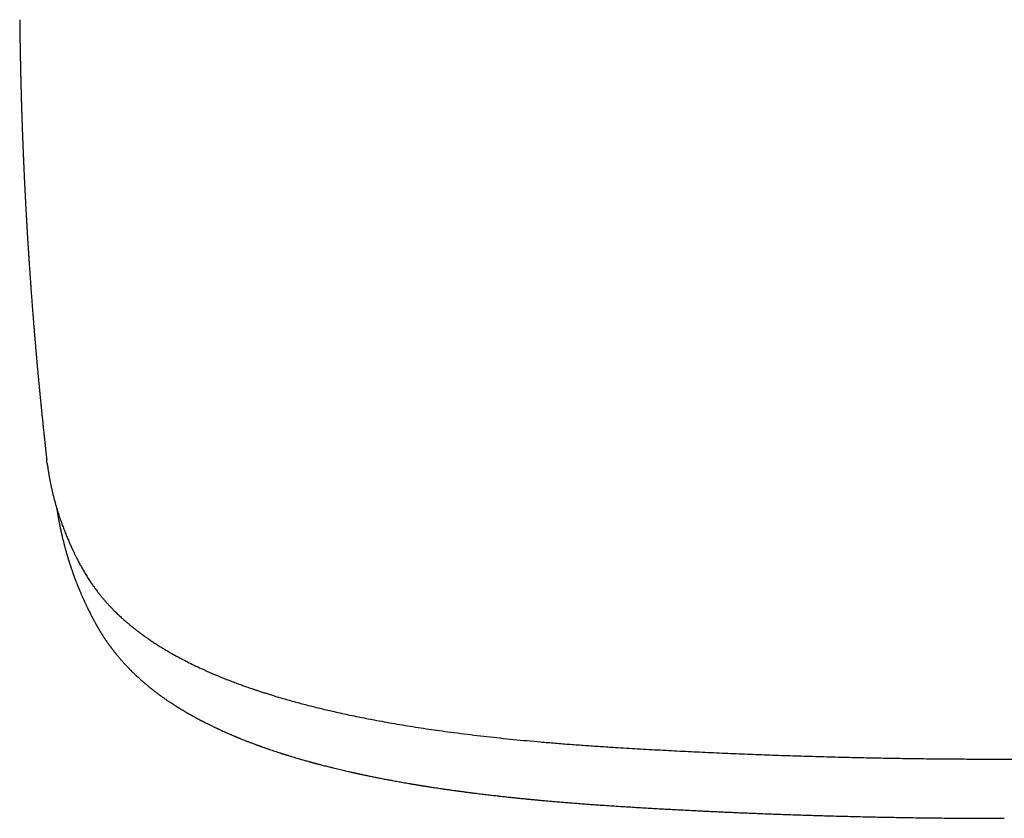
# Model space of a CAD drawing. Header units: millimetres. Extents: x 8 to 562, y 12 to 805.
# Tile 5 of 256: x 265 to 315, y 293 to 333. Entities that reach past the tile are written whole.
import ezdxf

# ---------------------------------------------------------------- set-up
doc = ezdxf.new("R2010")
doc.units = ezdxf.units.MM

msp = doc.modelspace()

# ---------------------------------------------------------------- linework, layer by layer
at = {"color": 7, "linetype": 'Continuous', "lineweight": 30}
for points, knots in [([(265.039, 332.682), (265.039, 332.681), (265.039, 332.663), (265.039, 332.631), (265.04, 332.589), (265.04, 332.557), (265.04, 332.531), (265.041, 332.498), (265.041, 332.452), (265.042, 332.394), (265.043, 332.319), (265.044, 332.23), (265.045, 332.126), (265.047, 332.023), (265.048, 331.92), (265.05, 331.821), (265.051, 331.726), (265.053, 331.632), (265.054, 331.534), (265.055, 331.444), (265.057, 331.369), (265.058, 331.311), (265.059, 331.254), (265.06, 331.192), (265.061, 331.125), (265.062, 331.055), (265.064, 330.973), (265.065, 330.883), (265.067, 330.79), (265.069, 330.707), (265.07, 330.63), (265.072, 330.552), (265.074, 330.468), (265.076, 330.375), (265.078, 330.28), (265.08, 330.187), (265.082, 330.099), (265.084, 330.015), (265.085, 329.935), (265.087, 329.856), (265.089, 329.779), (265.091, 329.701), (265.093, 329.624), (265.095, 329.544), (265.097, 329.466), (265.099, 329.392), (265.101, 329.322), (265.102, 329.258), (265.104, 329.196), (265.106, 329.13), (265.107, 329.063), (265.109, 328.996), (265.111, 328.932), (265.113, 328.867), (265.115, 328.806), (265.117, 328.734), (265.119, 328.646), (265.123, 328.535), (265.126, 328.417), (265.13, 328.296), (265.133, 328.178), (265.137, 328.067), (265.14, 327.968), (265.143, 327.878), (265.146, 327.787), (265.149, 327.686), (265.152, 327.594), (265.155, 327.517), (265.157, 327.461), (265.159, 327.412), (265.16, 327.369), (265.162, 327.327), (265.163, 327.284), (265.165, 327.238), (265.167, 327.188), (265.169, 327.131), (265.171, 327.067), (265.174, 326.985), (265.178, 326.89), (265.181, 326.789), (265.185, 326.703), (265.187, 326.631), (265.19, 326.569), (265.192, 326.503), (265.195, 326.432), (265.198, 326.358), (265.201, 326.284), (265.204, 326.211), (265.207, 326.141), (265.21, 326.073), (265.212, 326.01), (265.214, 325.955), (265.216, 325.907), (265.218, 325.862), (265.22, 325.819), (265.222, 325.774), (265.224, 325.73), (265.226, 325.68), (265.228, 325.623), (265.231, 325.56), (265.234, 325.492), (265.238, 325.412), (265.242, 325.325), (265.246, 325.234), (265.249, 325.15), (265.253, 325.074), (265.256, 325.004), (265.259, 324.932), (265.263, 324.854), (265.267, 324.777), (265.27, 324.702), (265.273, 324.631), (265.277, 324.561), (265.28, 324.499), (265.282, 324.446), (265.285, 324.396), (265.287, 324.347), (265.29, 324.295), (265.292, 324.239), (265.295, 324.179), (265.299, 324.112), (265.302, 324.04), (265.306, 323.966), (265.31, 323.893), (265.313, 323.826), (265.317, 323.762), (265.32, 323.702), (265.323, 323.643), (265.326, 323.577), (265.33, 323.503), (265.334, 323.423), (265.339, 323.34), (265.343, 323.257), (265.348, 323.173), (265.352, 323.091), (265.356, 323.024), (265.359, 322.974), (265.361, 322.94), (265.362, 322.907), (265.364, 322.87), (265.367, 322.827), (265.37, 322.774), (265.373, 322.711), (265.377, 322.642), (265.381, 322.574), (265.385, 322.507), (265.389, 322.44), (265.393, 322.375), (265.396, 322.314), (265.399, 322.258), (265.402, 322.206), (265.405, 322.158), (265.408, 322.108), (265.412, 322.053), (265.415, 321.988), (265.42, 321.918), (265.424, 321.845), (265.428, 321.773), (265.433, 321.703), (265.437, 321.634), (265.441, 321.569), (265.445, 321.509), (265.448, 321.454), (265.452, 321.398), (265.455, 321.336), (265.46, 321.265), (265.465, 321.191), (265.47, 321.102), (265.477, 321.003), (265.484, 320.895), (265.49, 320.794), (265.497, 320.695), (265.503, 320.592), (265.511, 320.485), (265.518, 320.373), (265.526, 320.26), (265.533, 320.152), (265.54, 320.049), (265.547, 319.949), (265.554, 319.848), (265.561, 319.742), (265.569, 319.627), (265.578, 319.506), (265.587, 319.387), (265.595, 319.273), (265.603, 319.164), (265.61, 319.058), (265.619, 318.947), (265.627, 318.831), (265.636, 318.709), (265.646, 318.583), (265.655, 318.459), (265.664, 318.339), (265.673, 318.22), (265.683, 318.097), (265.693, 317.966), (265.703, 317.847), (265.71, 317.747), (265.716, 317.673), (265.722, 317.608), (265.726, 317.547), (265.732, 317.484), (265.737, 317.412), (265.744, 317.334), (265.751, 317.25), (265.758, 317.16), (265.766, 317.068), (265.773, 316.983), (265.778, 316.916), (265.782, 316.864), (265.786, 316.818), (265.791, 316.767), (265.795, 316.71), (265.801, 316.647), (265.806, 316.582), (265.812, 316.518), (265.817, 316.456), (265.822, 316.397), (265.827, 316.339), (265.832, 316.281), (265.837, 316.227), (265.841, 316.176), (265.845, 316.129), (265.849, 316.081), (265.854, 316.026), (265.859, 315.964), (265.866, 315.894), (265.872, 315.817), (265.879, 315.744), (265.885, 315.678), (265.89, 315.62), (265.895, 315.563), (265.899, 315.513), (265.903, 315.474), (265.906, 315.442), (265.908, 315.415), (265.911, 315.386), (265.914, 315.347), (265.919, 315.295), (265.925, 315.229), (265.932, 315.158), (265.938, 315.083), (265.946, 315.006), (265.952, 314.936), (265.958, 314.874), (265.962, 314.824), (265.966, 314.78), (265.97, 314.745), (265.973, 314.715), (265.975, 314.687), (265.979, 314.652), (265.983, 314.606), (265.988, 314.549), (265.994, 314.487), (266, 314.421), (266.006, 314.356), (266.013, 314.291), (266.019, 314.229), (266.024, 314.17), (266.029, 314.118), (266.034, 314.073), (266.037, 314.037), (266.04, 314.004), (266.044, 313.963), (266.05, 313.905), (266.057, 313.83), (266.065, 313.747), (266.08, 313.595), (266.095, 313.446), (266.109, 313.301), (266.117, 313.226), (266.124, 313.159), (266.13, 313.099), (266.135, 313.043), (266.141, 312.986), (266.148, 312.914), (266.157, 312.827), (266.167, 312.729), (266.177, 312.631), (266.188, 312.531), (266.198, 312.43), (266.209, 312.325), (266.22, 312.218), (266.232, 312.104), (266.245, 311.983), (266.257, 311.874), (266.267, 311.781), (266.274, 311.711), (266.281, 311.648), (266.288, 311.585), (266.296, 311.507), (266.307, 311.413), (266.318, 311.305), (266.329, 311.21), (266.337, 311.133), (266.343, 311.078), (266.348, 311.035), (266.352, 311.003), (266.354, 310.98), (266.357, 310.955), (266.361, 310.921), (266.366, 310.874), (266.373, 310.814), (266.381, 310.741), (266.389, 310.664), (266.395, 310.611), (266.398, 310.586)], [0, 0, 0, 0, 0.0000117, 0.0024442, 0.0043555, 0.0057455, 0.0067737, 0.0078922, 0.0102488, 0.0129797, 0.0157271, 0.0203729, 0.0250327, 0.0298169, 0.0343641, 0.0388867, 0.0432853, 0.0472199, 0.0515887, 0.0565526, 0.0593757, 0.0617813, 0.0643534, 0.0671706, 0.0701757, 0.0733574, 0.0766516, 0.0813267, 0.0855215, 0.0892131, 0.0925769, 0.0959962, 0.0997192, 0.1039995, 0.1085121, 0.1126273, 0.1165686, 0.1204867, 0.1240289, 0.127411, 0.1311551, 0.134418, 0.1379901, 0.141632, 0.1451874, 0.1485602, 0.1517134, 0.1545829, 0.1572153, 0.1601673, 0.1635359, 0.1663347, 0.1692223, 0.1721987, 0.1750638, 0.1775491, 0.1819506, 0.1869655, 0.1925455, 0.197944, 0.2033528, 0.2086092, 0.2129835, 0.2167111, 0.2208238, 0.2253098, 0.2303189, 0.2333075, 0.2358272, 0.2379087, 0.2398343, 0.2416721, 0.2435931, 0.2456692, 0.2479111, 0.2504259, 0.2533257, 0.2565965, 0.261612, 0.2661676, 0.2703478, 0.2732292, 0.2758669, 0.278813, 0.2821563, 0.285527, 0.2888104, 0.2921687, 0.2953451, 0.2984288, 0.3013359, 0.3038887, 0.3059028, 0.3078034, 0.3099462, 0.3117997, 0.3138027, 0.3160294, 0.3185668, 0.3214148, 0.3245735, 0.3278808, 0.3322707, 0.3362957, 0.3401972, 0.3436408, 0.3466064, 0.3498049, 0.3533515, 0.3571674, 0.3602304, 0.3635238, 0.3668266, 0.3696449, 0.3719674, 0.3740488, 0.3763593, 0.3786468, 0.3811447, 0.3839068, 0.3868169, 0.3901786, 0.3936739, 0.3969328, 0.3999808, 0.4028613, 0.4055651, 0.408037, 0.4109955, 0.4143845, 0.4181372, 0.4218522, 0.4255732, 0.4294592, 0.4332482, 0.436747, 0.4385094, 0.4399941, 0.4413643, 0.4430164, 0.4449678, 0.4472188, 0.4502562, 0.4534808, 0.4565571, 0.4594822, 0.4626225, 0.4655675, 0.4683166, 0.4708629, 0.4732041, 0.4753402, 0.4774555, 0.4799198, 0.4828866, 0.4862002, 0.4895151, 0.4927626, 0.4959425, 0.4990532, 0.502092, 0.5048033, 0.5071869, 0.5095635, 0.5123717, 0.5156142, 0.5191184, 0.5225271, 0.5276686, 0.532543, 0.537125, 0.5414371, 0.546034, 0.5509847, 0.556072, 0.5612292, 0.56624, 0.5708457, 0.5752162, 0.5797453, 0.5845302, 0.5897259, 0.5953332, 0.6008721, 0.6059963, 0.6107205, 0.61566, 0.6204952, 0.6257508, 0.6314064, 0.637032, 0.6428673, 0.648264, 0.6534282, 0.6589882, 0.6649494, 0.6712829, 0.6751173, 0.6785169, 0.6813889, 0.6839226, 0.6867952, 0.6900666, 0.6936516, 0.6973368, 0.7015713, 0.7059018, 0.7098304, 0.7131268, 0.7149437, 0.7169837, 0.7193128, 0.7219311, 0.7247635, 0.7278256, 0.7307473, 0.7335287, 0.7361827, 0.7388096, 0.7414309, 0.7440255, 0.7462509, 0.7482816, 0.75039, 0.7528547, 0.7556757, 0.7588477, 0.7623562, 0.7662004, 0.7687354, 0.7713978, 0.7741048, 0.7764, 0.7782138, 0.7795267, 0.7806415, 0.7819385, 0.7834209, 0.7860197, 0.7890435, 0.7923207, 0.7957055, 0.7991979, 0.8027979, 0.8052831, 0.8076437, 0.8096259, 0.8112274, 0.81245, 0.8136477, 0.8150871, 0.8172685, 0.8198414, 0.8227864, 0.825798, 0.8287714, 0.8317064, 0.834603, 0.8372246, 0.8396847, 0.8417278, 0.8433469, 0.8446445, 0.8461563, 0.8489705, 0.8524406, 0.8563826, 0.860367, 0.8730502, 0.8767573, 0.8801442, 0.8831871, 0.885886, 0.888283, 0.8908439, 0.893698, 0.8980857, 0.9025992, 0.9070538, 0.9114211, 0.9162858, 0.9208672, 0.9257146, 0.930895, 0.936377, 0.9421544, 0.9458665, 0.9490313, 0.9516716, 0.9544327, 0.9576098, 0.9623225, 0.9672553, 0.9723454, 0.9752122, 0.9777629, 0.9799455, 0.9810594, 0.9820454, 0.9830776, 0.984493, 0.9866889, 0.98944, 0.9927463, 0.9966078, 1, 1, 1, 1]), ([(266.422, 310.399), (266.414, 310.453), (266.405, 310.516), (266.399, 310.578), (266.399, 310.586)], [0, 0, 0, 0, 0.877414, 1, 1, 1, 1]), ([(266.421, 310.394), (266.429, 310.331), (266.446, 310.207), (266.473, 310.024), (266.502, 309.845), (266.532, 309.671), (266.564, 309.501), (266.598, 309.336), (266.645, 309.115), (266.709, 308.838), (266.797, 308.501), (266.888, 308.181), (266.982, 307.878), (267.058, 307.65), (267.117, 307.48), (267.157, 307.37), (267.196, 307.262), (267.238, 307.15), (267.282, 307.035), (267.329, 306.918), (267.375, 306.804), (267.42, 306.695), (267.464, 306.589), (267.501, 306.505), (267.529, 306.441), (267.548, 306.397), (267.565, 306.358), (267.581, 306.322), (267.596, 306.29), (267.608, 306.263), (267.619, 306.238), (267.63, 306.215), (267.641, 306.191), (267.652, 306.165), (267.666, 306.137), (267.68, 306.106), (267.696, 306.071), (267.714, 306.033), (267.734, 305.992), (267.757, 305.944), (267.783, 305.89), (267.813, 305.828), (267.845, 305.762), (267.88, 305.692), (267.918, 305.617), (267.961, 305.533), (268.009, 305.441), (268.059, 305.345), (268.11, 305.251), (268.165, 305.15), (268.224, 305.043), (268.289, 304.931), (268.354, 304.822), (268.419, 304.718), (268.483, 304.617), (268.546, 304.52), (268.606, 304.429), (268.664, 304.345), (268.72, 304.266), (268.775, 304.188), (268.833, 304.11), (268.893, 304.03), (268.961, 303.94), (269.039, 303.841), (269.126, 303.733), (269.22, 303.62), (269.319, 303.504), (269.424, 303.386), (269.535, 303.265), (269.651, 303.142), (269.772, 303.018), (269.91, 302.881), (270.067, 302.732), (270.242, 302.572), (270.383, 302.448), (270.486, 302.361), (270.548, 302.309), (270.611, 302.256), (270.674, 302.205), (270.738, 302.153), (270.802, 302.103), (270.863, 302.055), (270.92, 302.01), (270.973, 301.97), (271.021, 301.933), (271.065, 301.9), (271.104, 301.871), (271.138, 301.846), (271.166, 301.825), (271.191, 301.807), (271.213, 301.791), (271.234, 301.775), (271.257, 301.759), (271.283, 301.741), (271.313, 301.719), (271.347, 301.695), (271.385, 301.668), (271.431, 301.636), (271.484, 301.599), (271.546, 301.557), (271.614, 301.511), (271.689, 301.461), (271.77, 301.407), (271.864, 301.346), (271.968, 301.279), (272.082, 301.208), (272.198, 301.137), (272.372, 301.031), (272.609, 300.893), (272.915, 300.722), (273.231, 300.553), (273.557, 300.387), (273.894, 300.222), (274.176, 300.091), (274.398, 299.991), (274.553, 299.922), (274.706, 299.855), (274.857, 299.791), (275.004, 299.729), (275.155, 299.667), (275.311, 299.603), (275.471, 299.54), (275.625, 299.48), (275.767, 299.426), (275.896, 299.377), (276.013, 299.333), (276.126, 299.292), (276.234, 299.253), (276.338, 299.215), (276.448, 299.177), (276.566, 299.135), (276.698, 299.09), (276.837, 299.042), (276.994, 298.99), (277.171, 298.932), (277.368, 298.869), (277.576, 298.803), (277.797, 298.735), (278.03, 298.665), (278.295, 298.587), (278.588, 298.503), (278.908, 298.415), (279.23, 298.329), (279.552, 298.245), (279.874, 298.164), (280.196, 298.085), (280.517, 298.008), (280.865, 297.928), (281.239, 297.845), (281.64, 297.759), (282.039, 297.676), (282.437, 297.596), (282.874, 297.512), (283.351, 297.424), (283.87, 297.332), (284.395, 297.244), (284.924, 297.16), (285.458, 297.078), (285.996, 297), (286.573, 296.921), (287.191, 296.84), (287.849, 296.759), (288.512, 296.682), (289.178, 296.61), (289.848, 296.541), (290.521, 296.476), (291.219, 296.413), (291.943, 296.352), (292.692, 296.293), (293.444, 296.238), (294.198, 296.187), (295.077, 296.132), (296.08, 296.071), (297.209, 296.008), (298.339, 295.949), (299.472, 295.894), (300.606, 295.843), (301.741, 295.796), (302.878, 295.754), (304.016, 295.715), (305.155, 295.681), (306.295, 295.65), (307.436, 295.624), (308.556, 295.602), (309.655, 295.584), (310.732, 295.57), (311.81, 295.56), (312.888, 295.553), (313.995, 295.549), (315.13, 295.55), (316.295, 295.554), (317.459, 295.562), (318.623, 295.574), (319.779, 295.591), (320.928, 295.611), (322.07, 295.635), (323.21, 295.663), (324.357, 295.696), (325.511, 295.733), (326.672, 295.774), (327.832, 295.819), (328.989, 295.869), (330.146, 295.923), (331.3, 295.982), (332.313, 296.037), (333.184, 296.087), (333.916, 296.131), (334.647, 296.177), (335.376, 296.226), (336.103, 296.278), (336.827, 296.334), (337.53, 296.392), (338.209, 296.452), (338.866, 296.513), (339.52, 296.578), (340.171, 296.647), (340.819, 296.72), (341.431, 296.793), (342.009, 296.866), (342.552, 296.938), (343.092, 297.013), (343.628, 297.091), (344.157, 297.172), (344.679, 297.256), (345.194, 297.344), (345.708, 297.435), (346.221, 297.53), (346.734, 297.63), (347.244, 297.734), (347.752, 297.843), (348.195, 297.942), (348.572, 298.03), (348.882, 298.104), (349.184, 298.178), (349.475, 298.252), (349.767, 298.328), (350.06, 298.406), (350.352, 298.487), (350.631, 298.566), (350.879, 298.638), (351.099, 298.704), (351.293, 298.762), (351.484, 298.822), (351.689, 298.887), (351.912, 298.959), (352.153, 299.039), (352.399, 299.123), (352.652, 299.211), (352.909, 299.304), (353.171, 299.402), (353.436, 299.503), (353.704, 299.609), (353.972, 299.719), (354.241, 299.832), (354.51, 299.949), (354.773, 300.067), (355.03, 300.187), (355.282, 300.308), (355.532, 300.432), (355.78, 300.56), (356.005, 300.679), (356.205, 300.789), (356.379, 300.887), (356.543, 300.982), (356.7, 301.074), (356.848, 301.164), (356.986, 301.25), (357.114, 301.331), (357.233, 301.409), (357.346, 301.483), (357.453, 301.555), (357.537, 301.613), (357.599, 301.657), (357.64, 301.686), (357.677, 301.712), (357.71, 301.735), (357.738, 301.755), (357.761, 301.772), (357.781, 301.786), (357.796, 301.797), (357.81, 301.808), (357.826, 301.819), (357.846, 301.834), (357.871, 301.853), (357.902, 301.875), (357.935, 301.9), (357.971, 301.927), (358.01, 301.956), (358.05, 301.987), (358.092, 302.019), (358.143, 302.059), (358.204, 302.107), (358.276, 302.164), (358.351, 302.225), (358.43, 302.29), (358.511, 302.358), (358.596, 302.431), (358.682, 302.505), (358.767, 302.581), (358.85, 302.656), (358.931, 302.73), (359.008, 302.803), (359.082, 302.874), (359.159, 302.95), (359.24, 303.031), (359.323, 303.115), (359.4, 303.196), (359.472, 303.273), (359.539, 303.346), (359.601, 303.415), (359.659, 303.48), (359.708, 303.536), (359.749, 303.585), (359.784, 303.626), (359.819, 303.667), (359.853, 303.709), (359.889, 303.752), (359.934, 303.807), (359.987, 303.874), (360.05, 303.955), (360.113, 304.037), (360.175, 304.12), (360.236, 304.204), (360.299, 304.292), (360.363, 304.384), (360.427, 304.48), (360.493, 304.579), (360.559, 304.683), (360.625, 304.788), (360.688, 304.892), (360.748, 304.996), (360.806, 305.097), (360.864, 305.202), (360.922, 305.31), (360.981, 305.421), (361.038, 305.53), (361.091, 305.634), (361.141, 305.734), (361.188, 305.829), (361.225, 305.906), (361.254, 305.965), (361.273, 306.007), (361.291, 306.045), (361.308, 306.08), (361.323, 306.112), (361.336, 306.14), (361.347, 306.164), (361.357, 306.185), (361.364, 306.202), (361.37, 306.216), (361.375, 306.226), (361.379, 306.235), (361.384, 306.246), (361.39, 306.259), (361.4, 306.28), (361.413, 306.31), (361.43, 306.348), (361.449, 306.39), (361.469, 306.435), (361.491, 306.485), (361.514, 306.538), (361.537, 306.594), (361.562, 306.652), (361.588, 306.713), (361.615, 306.779), (361.661, 306.891), (361.723, 307.049), (361.799, 307.249), (361.871, 307.447), (361.939, 307.642), (362.005, 307.841), (362.069, 308.043), (362.117, 308.202), (362.149, 308.313), (362.168, 308.378), (362.186, 308.445), (362.206, 308.514), (362.227, 308.593), (362.25, 308.682), (362.275, 308.781), (362.301, 308.884), (362.326, 308.992), (362.352, 309.102), (362.377, 309.216), (362.402, 309.333), (362.426, 309.455), (362.451, 309.581), (362.475, 309.711), (362.498, 309.847), (362.521, 309.987), (362.543, 310.131), (362.56, 310.251), (362.569, 310.324), (362.572, 310.347)], [0, 0, 0, 0, 0.003565, 0.007055, 0.010471, 0.013813, 0.017081, 0.020275, 0.023395, 0.029894, 0.036427, 0.042995, 0.048539, 0.054108, 0.056302, 0.058461, 0.060565, 0.062615, 0.064985, 0.067278, 0.069493, 0.071631, 0.073692, 0.075675, 0.076594, 0.077447, 0.078223, 0.078922, 0.079544, 0.08008, 0.080541, 0.080978, 0.08144, 0.081938, 0.082485, 0.083098, 0.083778, 0.084524, 0.085336, 0.086214, 0.087323, 0.088522, 0.089811, 0.09119, 0.09266, 0.094219, 0.096143, 0.098037, 0.099886, 0.101692, 0.103973, 0.106181, 0.108316, 0.110377, 0.112365, 0.114279, 0.11612, 0.117743, 0.119304, 0.120816, 0.122361, 0.123956, 0.1256, 0.127701, 0.129877, 0.132128, 0.134454, 0.136855, 0.139286, 0.14179, 0.144326, 0.146844, 0.150176, 0.153478, 0.15675, 0.157845, 0.158937, 0.160025, 0.16111, 0.162192, 0.163269, 0.16429, 0.165228, 0.166086, 0.166863, 0.16756, 0.168176, 0.168703, 0.169153, 0.169525, 0.16986, 0.170184, 0.170517, 0.170911, 0.171368, 0.171888, 0.172469, 0.173114, 0.173944, 0.174859, 0.17586, 0.176945, 0.178115, 0.17937, 0.180936, 0.18251, 0.184085, 0.185661, 0.189531, 0.193404, 0.197282, 0.201163, 0.205049, 0.208939, 0.210651, 0.212346, 0.21399, 0.215583, 0.217125, 0.218616, 0.220308, 0.221929, 0.223479, 0.224957, 0.226157, 0.227305, 0.228402, 0.229448, 0.230443, 0.231401, 0.232577, 0.233816, 0.235118, 0.236482, 0.238187, 0.239981, 0.241863, 0.243834, 0.245893, 0.248041, 0.250766, 0.253509, 0.256223, 0.258908, 0.261563, 0.264189, 0.266786, 0.269353, 0.272539, 0.275679, 0.278772, 0.281822, 0.284865, 0.288745, 0.292625, 0.296504, 0.300381, 0.304258, 0.308136, 0.312013, 0.316657, 0.321301, 0.325944, 0.330586, 0.335226, 0.339867, 0.344508, 0.349613, 0.354717, 0.359823, 0.364928, 0.37003, 0.377621, 0.385213, 0.392805, 0.400398, 0.407991, 0.415583, 0.423175, 0.430768, 0.43836, 0.445952, 0.453544, 0.461135, 0.468293, 0.47545, 0.482608, 0.489765, 0.496923, 0.504654, 0.512384, 0.520114, 0.527845, 0.535575, 0.543167, 0.550758, 0.55835, 0.565941, 0.573688, 0.581435, 0.589182, 0.59693, 0.604677, 0.612424, 0.62017, 0.625101, 0.630032, 0.634964, 0.639895, 0.644827, 0.649758, 0.654691, 0.659214, 0.663736, 0.668257, 0.67278, 0.677304, 0.681829, 0.685698, 0.689567, 0.693436, 0.697305, 0.701173, 0.704973, 0.708782, 0.712624, 0.716501, 0.720412, 0.724357, 0.728335, 0.732348, 0.734887, 0.737417, 0.739884, 0.742286, 0.744623, 0.747195, 0.749682, 0.752086, 0.754406, 0.75617, 0.757883, 0.759567, 0.761302, 0.763445, 0.765672, 0.767983, 0.770379, 0.772857, 0.77542, 0.778065, 0.780782, 0.783553, 0.78638, 0.789263, 0.7922, 0.795021, 0.79789, 0.800809, 0.803777, 0.806794, 0.809075, 0.811286, 0.813426, 0.815495, 0.817492, 0.819419, 0.821171, 0.822859, 0.824484, 0.826045, 0.827544, 0.82822, 0.828848, 0.829411, 0.82991, 0.830344, 0.830713, 0.831003, 0.831235, 0.831426, 0.831665, 0.831966, 0.832375, 0.832861, 0.833399, 0.833973, 0.834585, 0.835234, 0.835919, 0.836642, 0.837759, 0.838954, 0.840228, 0.84158, 0.84301, 0.844519, 0.846106, 0.847629, 0.849204, 0.850747, 0.852243, 0.853693, 0.855096, 0.856902, 0.858626, 0.860265, 0.861822, 0.863295, 0.864684, 0.865991, 0.867214, 0.868085, 0.868909, 0.869709, 0.870544, 0.871418, 0.872329, 0.873838, 0.875441, 0.877139, 0.878734, 0.880404, 0.882149, 0.883969, 0.885864, 0.887834, 0.88988, 0.891978, 0.894044, 0.89607, 0.898056, 0.900001, 0.902243, 0.904428, 0.906558, 0.908631, 0.910549, 0.912417, 0.914234, 0.915073, 0.915894, 0.916651, 0.917339, 0.917957, 0.918504, 0.918982, 0.919391, 0.919729, 0.919997, 0.920159, 0.920326, 0.92054, 0.920803, 0.921113, 0.921777, 0.922519, 0.923339, 0.924237, 0.925213, 0.926267, 0.927332, 0.928467, 0.92967, 0.930943, 0.932286, 0.936255, 0.940168, 0.944024, 0.947823, 0.951565, 0.955616, 0.9596, 0.960837, 0.962089, 0.963387, 0.964732, 0.966124, 0.967965, 0.969882, 0.971875, 0.973945, 0.976091, 0.978274, 0.98053, 0.98286, 0.985263, 0.987792, 0.990397, 0.99308, 0.995839, 0.998675, 1, 1, 1, 1]), ([(266.897, 308.154), (266.898, 308.153), (266.899, 308.144), (266.901, 308.128), (266.905, 308.106), (266.908, 308.087), (266.91, 308.07), (266.913, 308.057), (266.915, 308.044), (266.917, 308.029), (266.92, 308.011), (266.923, 307.991), (266.927, 307.97), (266.93, 307.949), (266.935, 307.921), (266.942, 307.88), (266.95, 307.828), (266.959, 307.775), (266.968, 307.727), (266.976, 307.683), (266.984, 307.638), (266.992, 307.595), (266.999, 307.554), (267.006, 307.516), (267.013, 307.481), (267.019, 307.451), (267.024, 307.424), (267.029, 307.398), (267.034, 307.369), (267.04, 307.342), (267.044, 307.318), (267.049, 307.297), (267.053, 307.275), (267.058, 307.252), (267.062, 307.229), (267.067, 307.206), (267.071, 307.187), (267.075, 307.169), (267.078, 307.152), (267.083, 307.131), (267.087, 307.109), (267.092, 307.085), (267.097, 307.064), (267.101, 307.045), (267.105, 307.026), (267.109, 307.008), (267.114, 306.985), (267.119, 306.96), (267.125, 306.935), (267.13, 306.913), (267.135, 306.892), (267.14, 306.87), (267.145, 306.846), (267.151, 306.82), (267.156, 306.797), (267.161, 306.776), (267.165, 306.757), (267.174, 306.719), (267.186, 306.668), (267.204, 306.595), (267.221, 306.523), (267.241, 306.445), (267.26, 306.368), (267.278, 306.3), (267.294, 306.241), (267.306, 306.194), (267.317, 306.152), (267.329, 306.11), (267.34, 306.069), (267.351, 306.029), (267.36, 305.997), (267.367, 305.972), (267.374, 305.948), (267.381, 305.923), (267.389, 305.896), (267.396, 305.872), (267.403, 305.845), (267.412, 305.815), (267.422, 305.78), (267.432, 305.749), (267.439, 305.723), (267.445, 305.704), (267.451, 305.685), (267.457, 305.665), (267.463, 305.643), (267.472, 305.615), (267.481, 305.584), (267.492, 305.551), (267.503, 305.514), (267.516, 305.473), (267.53, 305.428), (267.545, 305.383), (267.557, 305.344), (267.568, 305.312), (267.575, 305.29), (267.582, 305.269), (267.588, 305.251), (267.594, 305.233), (267.6, 305.215), (267.607, 305.194), (267.615, 305.17), (267.623, 305.145), (267.632, 305.12), (267.644, 305.083), (267.662, 305.032), (267.684, 304.968), (267.703, 304.913), (267.719, 304.87), (267.73, 304.837), (267.743, 304.803), (267.756, 304.766), (267.77, 304.729), (267.783, 304.693), (267.796, 304.658), (267.81, 304.622), (267.824, 304.583), (267.84, 304.541), (267.858, 304.496), (267.876, 304.448), (267.895, 304.4), (267.913, 304.354), (267.93, 304.309), (267.947, 304.267), (267.963, 304.227), (267.979, 304.187), (267.995, 304.149), (268.012, 304.106), (268.031, 304.061), (268.052, 304.011), (268.074, 303.959), (268.097, 303.905), (268.122, 303.848), (268.148, 303.788), (268.174, 303.729), (268.199, 303.671), (268.224, 303.616), (268.248, 303.562), (268.271, 303.511), (268.293, 303.463), (268.317, 303.412), (268.343, 303.356), (268.37, 303.298), (268.396, 303.244), (268.418, 303.197), (268.439, 303.155), (268.455, 303.122), (268.468, 303.096), (268.477, 303.077), (268.486, 303.059), (268.494, 303.043), (268.502, 303.026), (268.511, 303.007), (268.523, 302.983), (268.538, 302.954), (268.554, 302.922), (268.572, 302.886), (268.591, 302.848), (268.611, 302.809), (268.631, 302.77), (268.652, 302.729), (268.673, 302.689), (268.692, 302.654), (268.706, 302.627), (268.716, 302.608), (268.722, 302.595), (268.729, 302.582), (268.737, 302.568), (268.747, 302.55), (268.758, 302.528), (268.771, 302.504), (268.79, 302.47), (268.813, 302.427), (268.84, 302.377), (268.864, 302.335), (268.883, 302.3), (268.899, 302.272), (268.914, 302.245), (268.93, 302.218), (268.948, 302.186), (268.968, 302.152), (268.988, 302.118), (269.007, 302.086), (269.025, 302.054), (269.045, 302.021), (269.067, 301.985), (269.091, 301.945), (269.116, 301.904), (269.142, 301.864), (269.166, 301.824), (269.192, 301.783), (269.219, 301.742), (269.246, 301.7), (269.271, 301.662), (269.294, 301.627), (269.317, 301.592), (269.34, 301.558), (269.365, 301.522), (269.393, 301.481), (269.422, 301.439), (269.452, 301.396), (269.481, 301.355), (269.51, 301.315), (269.538, 301.276), (269.563, 301.242), (269.584, 301.214), (269.601, 301.19), (269.621, 301.164), (269.642, 301.135), (269.669, 301.1), (269.699, 301.061), (269.73, 301.02), (269.76, 300.981), (269.789, 300.945), (269.816, 300.911), (269.84, 300.881), (269.863, 300.853), (269.889, 300.82), (269.921, 300.78), (269.959, 300.735), (269.999, 300.687), (270.043, 300.635), (270.086, 300.585), (270.127, 300.537), (270.166, 300.494), (270.203, 300.451), (270.24, 300.411), (270.272, 300.375), (270.3, 300.345), (270.322, 300.32), (270.344, 300.297), (270.366, 300.273), (270.389, 300.248), (270.413, 300.223), (270.437, 300.198), (270.46, 300.173), (270.486, 300.146), (270.515, 300.117), (270.544, 300.086), (270.575, 300.055), (270.605, 300.024), (270.632, 299.997), (270.656, 299.973), (270.679, 299.951), (270.709, 299.921), (270.749, 299.882), (270.803, 299.83), (270.864, 299.772), (270.931, 299.709), (270.989, 299.655), (271.036, 299.612), (271.072, 299.58), (271.108, 299.548), (271.143, 299.517), (271.176, 299.487), (271.207, 299.461), (271.233, 299.438), (271.257, 299.416), (271.282, 299.395), (271.31, 299.371), (271.338, 299.347), (271.366, 299.324), (271.394, 299.301), (271.422, 299.276), (271.453, 299.251), (271.484, 299.225), (271.517, 299.198), (271.549, 299.173), (271.578, 299.148), (271.605, 299.127), (271.628, 299.108), (271.65, 299.091), (271.673, 299.072), (271.699, 299.052), (271.739, 299.02), (271.794, 298.978), (271.863, 298.925), (271.932, 298.873), (272, 298.822), (272.07, 298.77), (272.142, 298.718), (272.218, 298.663), (272.295, 298.609), (272.374, 298.554), (272.444, 298.506), (272.506, 298.464), (272.559, 298.428), (272.614, 298.392), (272.668, 298.356), (272.72, 298.322), (272.77, 298.29), (272.818, 298.259), (272.862, 298.231), (272.901, 298.206), (272.936, 298.184), (272.963, 298.167), (272.985, 298.154), (273.004, 298.142), (273.026, 298.128), (273.051, 298.112), (273.087, 298.091), (273.131, 298.064), (273.182, 298.033), (273.234, 298.002), (273.285, 297.971), (273.336, 297.941), (273.381, 297.914), (273.421, 297.891), (273.453, 297.873), (273.482, 297.856), (273.511, 297.84), (273.542, 297.822), (273.577, 297.802), (273.617, 297.779), (273.658, 297.756), (273.739, 297.711), (273.86, 297.644), (273.979, 297.58), (274.058, 297.538), (274.094, 297.52), (274.128, 297.502), (274.158, 297.486), (274.182, 297.473), (274.199, 297.464), (274.211, 297.458), (274.222, 297.453), (274.234, 297.446), (274.254, 297.436), (274.283, 297.421), (274.325, 297.4), (274.373, 297.375), (274.428, 297.348), (274.51, 297.307), (274.62, 297.252), (274.731, 297.198), (274.813, 297.159), (274.862, 297.136), (274.904, 297.116), (274.937, 297.1), (274.966, 297.087), (274.996, 297.073), (275.032, 297.056), (275.08, 297.034), (275.135, 297.009), (275.21, 296.974), (275.297, 296.935), (275.391, 296.893), (275.476, 296.856), (275.552, 296.823), (275.621, 296.793), (275.684, 296.766), (275.739, 296.742), (275.786, 296.723), (275.825, 296.706), (275.856, 296.693), (275.878, 296.684), (275.891, 296.678), (275.901, 296.674), (275.913, 296.669), (275.931, 296.662), (275.955, 296.652), (275.99, 296.637), (276.036, 296.618), (276.09, 296.597), (276.156, 296.57), (276.233, 296.539), (276.326, 296.502), (276.408, 296.469), (276.483, 296.44), (276.549, 296.415), (276.619, 296.388), (276.692, 296.36), (276.76, 296.335), (276.819, 296.313), (276.865, 296.295), (276.903, 296.281), (276.933, 296.27), (276.955, 296.262), (276.971, 296.256), (276.987, 296.25), (277.007, 296.243), (277.033, 296.234), (277.063, 296.222), (277.099, 296.209), (277.139, 296.195), (277.181, 296.18), (277.259, 296.152), (277.372, 296.112), (277.56, 296.047), (277.789, 295.969), (277.983, 295.905), (278.099, 295.868), (278.133, 295.857), (278.163, 295.847), (278.189, 295.839), (278.211, 295.832), (278.229, 295.826), (278.246, 295.821), (278.267, 295.814), (278.296, 295.805), (278.335, 295.793), (278.382, 295.778), (278.436, 295.761), (278.492, 295.744), (278.577, 295.717), (278.69, 295.683), (278.827, 295.642), (278.958, 295.603), (279.082, 295.567), (279.199, 295.533), (279.309, 295.501), (279.411, 295.472), (279.502, 295.447), (279.58, 295.425), (279.643, 295.408), (279.694, 295.394), (279.739, 295.382), (279.779, 295.371), (279.815, 295.361), (279.849, 295.352), (279.884, 295.342), (279.926, 295.331), (279.977, 295.318), (280.037, 295.302), (280.105, 295.284), (280.192, 295.261), (280.295, 295.235), (280.409, 295.205), (280.521, 295.177), (280.646, 295.146), (280.783, 295.112), (280.932, 295.075), (281.076, 295.041), (281.215, 295.008), (281.347, 294.977), (281.471, 294.948), (281.587, 294.922), (281.677, 294.901), (281.745, 294.886), (281.793, 294.875), (281.838, 294.865), (281.881, 294.856), (281.921, 294.847), (281.956, 294.839), (281.984, 294.833), (282.004, 294.829), (282.021, 294.825), (282.041, 294.821), (282.066, 294.815), (282.097, 294.808), (282.139, 294.799), (282.193, 294.788), (282.259, 294.774), (282.336, 294.757), (282.422, 294.739), (282.515, 294.72), (282.653, 294.691), (282.831, 294.655), (283.06, 294.609), (283.295, 294.563), (283.535, 294.517), (283.78, 294.472), (284.035, 294.425), (284.307, 294.376), (284.521, 294.339), (284.672, 294.313), (284.757, 294.299), (284.844, 294.284), (284.929, 294.27), (285.008, 294.257), (285.078, 294.246), (285.138, 294.236), (285.186, 294.228), (285.222, 294.222), (285.249, 294.218), (285.27, 294.215), (285.288, 294.212), (285.317, 294.207), (285.358, 294.201), (285.419, 294.191), (285.495, 294.179), (285.588, 294.164), (285.693, 294.148), (285.811, 294.13), (285.94, 294.11), (286.081, 294.089), (286.236, 294.066), (286.403, 294.042), (286.583, 294.016), (286.761, 293.991), (286.936, 293.967), (287.104, 293.944), (287.279, 293.921), (287.456, 293.898), (287.632, 293.875), (287.805, 293.853), (288.016, 293.826), (288.265, 293.796), (288.548, 293.762), (288.82, 293.73), (289.082, 293.7), (289.332, 293.673), (289.57, 293.647), (289.796, 293.623), (290.012, 293.6), (290.217, 293.58), (290.412, 293.56), (290.597, 293.542), (290.777, 293.525), (290.961, 293.507), (291.154, 293.489), (291.359, 293.47), (291.584, 293.45), (291.83, 293.428), (292.097, 293.406), (292.376, 293.382), (292.666, 293.359), (292.967, 293.335), (293.273, 293.311), (293.583, 293.288), (293.889, 293.266), (294.194, 293.245), (294.493, 293.225), (294.832, 293.202), (295.209, 293.178), (295.622, 293.152), (296.022, 293.127), (296.411, 293.104), (296.788, 293.082), (297.134, 293.062), (297.451, 293.044), (297.74, 293.029), (298.021, 293.013), (298.261, 293.001), (298.461, 292.99), (298.625, 292.982), (298.785, 292.974), (298.945, 292.966), (299.124, 292.957), (299.328, 292.946), (299.559, 292.935), (299.803, 292.924), (300.059, 292.912), (300.328, 292.899), (300.609, 292.887), (300.902, 292.874), (301.208, 292.86), (301.526, 292.847), (301.857, 292.834), (302.2, 292.82), (302.553, 292.806), (302.916, 292.792), (303.29, 292.779), (303.675, 292.765), (304.076, 292.752), (304.491, 292.738), (304.922, 292.725), (305.365, 292.711), (305.82, 292.698), (306.289, 292.686), (306.77, 292.673), (307.263, 292.662), (307.769, 292.65), (308.288, 292.639), (308.82, 292.629), (309.364, 292.62), (309.921, 292.611), (310.491, 292.603), (311.056, 292.596), (311.617, 292.591), (312.173, 292.586), (312.74, 292.582), (313.317, 292.58), (313.905, 292.578), (314.301, 292.578), (314.5, 292.578)], [0, 0, 0, 0, 0.000097, 0.0007, 0.001331, 0.001876, 0.002322, 0.00267, 0.00298, 0.003382, 0.003883, 0.004471, 0.005088, 0.005653, 0.006165, 0.007488, 0.009058, 0.010576, 0.011936, 0.01316, 0.014436, 0.015804, 0.016907, 0.018031, 0.019096, 0.020031, 0.020681, 0.021466, 0.022377, 0.02322, 0.023904, 0.02447, 0.025108, 0.025821, 0.026583, 0.027269, 0.027851, 0.028346, 0.028869, 0.029481, 0.0302, 0.030954, 0.03162, 0.032191, 0.032687, 0.033248, 0.033903, 0.034778, 0.0356, 0.036294, 0.036878, 0.037541, 0.038332, 0.039168, 0.03992, 0.040558, 0.041103, 0.041703, 0.044096, 0.046038, 0.048662, 0.051064, 0.053512, 0.056144, 0.057731, 0.059293, 0.060676, 0.061928, 0.063393, 0.064807, 0.065877, 0.066543, 0.067334, 0.068242, 0.06913, 0.069955, 0.070716, 0.071809, 0.07296, 0.074208, 0.074956, 0.075609, 0.076186, 0.076838, 0.0776, 0.078445, 0.079667, 0.080739, 0.081848, 0.083446, 0.084955, 0.086436, 0.088111, 0.08896, 0.089744, 0.090449, 0.091074, 0.091631, 0.092269, 0.092991, 0.093831, 0.094751, 0.095614, 0.096408, 0.098641, 0.100943, 0.103112, 0.104396, 0.105429, 0.106598, 0.108004, 0.109343, 0.110578, 0.111795, 0.113052, 0.114448, 0.115941, 0.117543, 0.119255, 0.12101, 0.122703, 0.12425, 0.125776, 0.127224, 0.128625, 0.130016, 0.131417, 0.133187, 0.134979, 0.136823, 0.13879, 0.140884, 0.143081, 0.145361, 0.14737, 0.149385, 0.151398, 0.153294, 0.155039, 0.156725, 0.158839, 0.161235, 0.163161, 0.164897, 0.166445, 0.167819, 0.168601, 0.169319, 0.169975, 0.170567, 0.171137, 0.171831, 0.172724, 0.173814, 0.175074, 0.176314, 0.177855, 0.179303, 0.180656, 0.182322, 0.183819, 0.185142, 0.186292, 0.186802, 0.187268, 0.187711, 0.188251, 0.188913, 0.189695, 0.190598, 0.191575, 0.193527, 0.195337, 0.197001, 0.198142, 0.199159, 0.20006, 0.201045, 0.202192, 0.203469, 0.204722, 0.205887, 0.20697, 0.208145, 0.209453, 0.210894, 0.212404, 0.213868, 0.215284, 0.216651, 0.218314, 0.219801, 0.221126, 0.222499, 0.223655, 0.224902, 0.226245, 0.22768, 0.229354, 0.230924, 0.232397, 0.233865, 0.235352, 0.236766, 0.237632, 0.238469, 0.239421, 0.240502, 0.24171, 0.24334, 0.244867, 0.246293, 0.247703, 0.248963, 0.250064, 0.25108, 0.252201, 0.253795, 0.255521, 0.257346, 0.259285, 0.261358, 0.26307, 0.264748, 0.266364, 0.267919, 0.269387, 0.27047, 0.271416, 0.272256, 0.273149, 0.274116, 0.275159, 0.276052, 0.277023, 0.278071, 0.279199, 0.280404, 0.281646, 0.282864, 0.283927, 0.284835, 0.285659, 0.286521, 0.288329, 0.290251, 0.292667, 0.295169, 0.297744, 0.299035, 0.300315, 0.301585, 0.302844, 0.304056, 0.305138, 0.306034, 0.306831, 0.307686, 0.308636, 0.30968, 0.310574, 0.311509, 0.312486, 0.313505, 0.314565, 0.315666, 0.316754, 0.317725, 0.318613, 0.31937, 0.320037, 0.320775, 0.321601, 0.322516, 0.324691, 0.326873, 0.32903, 0.331149, 0.333197, 0.335472, 0.337723, 0.340003, 0.342322, 0.344699, 0.346137, 0.347682, 0.349264, 0.35079, 0.352257, 0.353667, 0.355017, 0.356229, 0.357309, 0.358257, 0.359073, 0.359521, 0.36002, 0.360618, 0.361314, 0.36211, 0.363464, 0.36485, 0.366219, 0.36757, 0.368904, 0.37018, 0.371141, 0.371976, 0.372686, 0.373376, 0.374183, 0.37509, 0.376109, 0.377179, 0.378262, 0.382225, 0.386213, 0.387088, 0.387955, 0.388813, 0.389571, 0.390171, 0.390532, 0.390795, 0.391025, 0.391316, 0.39167, 0.392454, 0.393435, 0.394614, 0.395927, 0.397267, 0.4004, 0.403663, 0.40493, 0.406043, 0.406993, 0.407782, 0.408278, 0.408954, 0.409809, 0.41073, 0.412135, 0.413487, 0.415771, 0.417887, 0.419664, 0.421302, 0.422801, 0.424145, 0.425321, 0.426312, 0.427143, 0.427811, 0.428317, 0.428501, 0.42866, 0.428911, 0.429286, 0.429783, 0.430404, 0.431537, 0.432656, 0.433749, 0.435638, 0.437468, 0.439436, 0.440705, 0.442041, 0.443444, 0.444912, 0.446435, 0.447515, 0.448435, 0.449193, 0.449791, 0.450228, 0.450473, 0.45076, 0.451153, 0.451654, 0.452261, 0.452962, 0.453762, 0.454588, 0.45541, 0.458318, 0.461179, 0.466229, 0.471359, 0.472062, 0.472692, 0.473247, 0.473727, 0.474133, 0.474464, 0.474727, 0.475084, 0.475622, 0.47633, 0.477207, 0.478233, 0.479267, 0.480282, 0.482902, 0.485381, 0.48772, 0.489919, 0.492015, 0.493966, 0.495754, 0.497363, 0.498793, 0.499792, 0.500681, 0.501459, 0.502128, 0.502774, 0.503293, 0.50388, 0.504607, 0.505483, 0.506507, 0.507679, 0.509, 0.510974, 0.512916, 0.51481, 0.516657, 0.519245, 0.521735, 0.524127, 0.52642, 0.528613, 0.530663, 0.532556, 0.534291, 0.535105, 0.535879, 0.536613, 0.537308, 0.537962, 0.538554, 0.539014, 0.539315, 0.539542, 0.539852, 0.54026, 0.540767, 0.541371, 0.542283, 0.543354, 0.544585, 0.545975, 0.547504, 0.549039, 0.552573, 0.555993, 0.559913, 0.563667, 0.567256, 0.571332, 0.575532, 0.579856, 0.581153, 0.58246, 0.583778, 0.585105, 0.586333, 0.587399, 0.588302, 0.589043, 0.58957, 0.589967, 0.590241, 0.590508, 0.590814, 0.591525, 0.59238, 0.593581, 0.594982, 0.59658, 0.598327, 0.60026, 0.602379, 0.604684, 0.607175, 0.609851, 0.612711, 0.615087, 0.617577, 0.62018, 0.622809, 0.625385, 0.627908, 0.63038, 0.634655, 0.638766, 0.642713, 0.646499, 0.650122, 0.653525, 0.656772, 0.659865, 0.662804, 0.66559, 0.668222, 0.670724, 0.673288, 0.676087, 0.678999, 0.682027, 0.685665, 0.689455, 0.693398, 0.697494, 0.701742, 0.706144, 0.710436, 0.714789, 0.719065, 0.723258, 0.727365, 0.733317, 0.739079, 0.74467, 0.750093, 0.755348, 0.760435, 0.764577, 0.7686, 0.772504, 0.776288, 0.778605, 0.780876, 0.783098, 0.785283, 0.787541, 0.790575, 0.793783, 0.797163, 0.800716, 0.804441, 0.80834, 0.812411, 0.816645, 0.821052, 0.825629, 0.830379, 0.835299, 0.840299, 0.845463, 0.850792, 0.856285, 0.86206, 0.868005, 0.874121, 0.88041, 0.88687, 0.893503, 0.900308, 0.907285, 0.914436, 0.921758, 0.929254, 0.936924, 0.944766, 0.952783, 0.960285, 0.967933, 0.975728, 0.983671, 0.991761, 1, 1, 1, 1])]:
    msp.add_open_spline(points, degree=3, knots=knots, dxfattribs=at)

doc.saveas('drawing.dxf')
